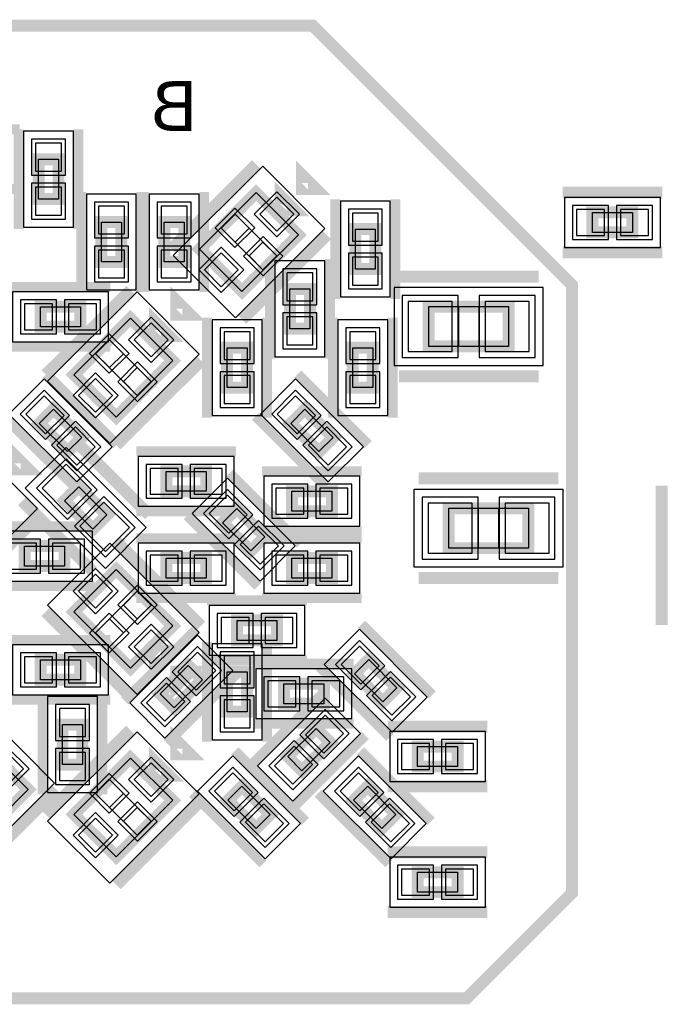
# Model space of a CAD drawing. Extents: x -10 to 137, y -32 to 198.
# Tile 34 of 64: x 66.24 to 74.49, y 73.88 to 86.42. Entities that reach past the tile are written whole.
import ezdxf

# ---------------------------------------------------------------- set-up
doc = ezdxf.new("R2010")
doc.units = 0
for name, color, linetype in [('PG_ASSEMBLY_BOTTOM', 52, 'CONTINUOUS'), ('PG_DFA_BOUND_BOTTOM', 254, 'CONTINUOUS'), ('PG_PASTEMASK_BOTTOM', 132, 'CONTINUOUS'), ('PG_PLACE_BOUND_BOTTOM', 73, 'CONTINUOUS'), ('PG_SILKSCREEN_BOTTOM', 2, 'CONTINUOUS'), ('PG_SOLDERMASK_BOTTOM', 212, 'CONTINUOUS'), ('PIN_BOTTOM', 2, 'CONTINUOUS'), ('PIN_PASTEMASK_BOTTOM', 132, 'CONTINUOUS'), ('PIN_SOLDERMASK_BOTTOM', 212, 'CONTINUOUS'), ('VKO_BOTTOM', 173, 'CONTINUOUS')]:
    doc.layers.add(name, color=color, linetype=linetype)

msp = doc.modelspace()

# ---------------------------------------------------------------- linework, layer by layer
at = {"layer": 'PG_ASSEMBLY_BOTTOM', "const_width": 0.1524}
for points in [[(66.478912, 84.138262), (66.478912, 84.646262), (66.732912, 84.646262), (66.732912, 84.138262), (66.478912, 84.138262)], [(69.787008, 83.682078), (69.068442, 82.963512), (68.529708, 83.502246), (69.248274, 84.220812), (69.787008, 83.682078)], [(69.74205, 83.996276), (69.562472, 84.175854), (69.562472, 83.996276), (69.74205, 83.996276)], [(73.529698, 83.96859), (74.037698, 83.96859), (74.037698, 83.71459), (73.529698, 83.71459), (73.529698, 83.96859)], [(67.279012, 83.338162), (67.279012, 83.846162), (67.533012, 83.846162), (67.533012, 83.338162), (67.279012, 83.338162)], [(68.333112, 83.846162), (68.333112, 83.338162), (68.079112, 83.338162), (68.079112, 83.846162), (68.333112, 83.846162)], [(70.511416, 83.248246), (70.511416, 83.756246), (70.76567, 83.7565), (70.765416, 83.248246), (70.511416, 83.248246)], [(69.678804, 82.487262), (69.678804, 82.995262), (69.932804, 82.995262), (69.932804, 82.487262), (69.678804, 82.487262)], [(66.504312, 82.766916), (67.012312, 82.766916), (67.012312, 82.512916), (66.504312, 82.512916), (66.504312, 82.766916)], [(68.142104, 82.39633), (67.962526, 82.575908), (67.962526, 82.39633), (68.142104, 82.39633)], [(71.44639, 82.76971), (72.46239, 82.76971), (72.46239, 82.26171), (71.44639, 82.26171), (71.44639, 82.76971)], [(68.187062, 82.082132), (67.468496, 81.363566), (66.929762, 81.9023), (67.648328, 82.620866), (68.187062, 82.082132)], [(68.878958, 81.738216), (68.878958, 82.246216), (69.132958, 82.246216), (69.132958, 81.738216), (68.878958, 81.738216)], [(70.478904, 81.738216), (70.478904, 82.246216), (70.732904, 82.246216), (70.732904, 81.738216), (70.478904, 81.738216)], [(66.668396, 81.46161), (67.027806, 81.1022), (66.848228, 80.922622), (66.488818, 81.282032), (66.668396, 81.46161)], [(69.868542, 81.461864), (70.227952, 81.102454), (70.048374, 80.922622), (69.688964, 81.282286), (69.868542, 81.461864)], [(68.104512, 80.67167), (68.612512, 80.67167), (68.612512, 80.41767), (68.104512, 80.41767), (68.104512, 80.67167)], [(67.170046, 79.936594), (66.810636, 80.296004), (66.990214, 80.475582), (67.349624, 80.116172), (67.170046, 79.936594)], [(69.704458, 80.41767), (70.212458, 80.41767), (70.212458, 80.16367), (69.704458, 80.16367), (69.704458, 80.41767)], [(69.180964, 79.658718), (68.821808, 80.017874), (69.001386, 80.197452), (69.360542, 79.838296), (69.180964, 79.658718)], [(71.699374, 80.201262), (72.71512, 80.201262), (72.71512, 79.693516), (71.69912, 79.693262), (71.699374, 80.201262)], [(66.809112, 79.46517), (66.301112, 79.46517), (66.301112, 79.71917), (66.809112, 79.71917), (66.809112, 79.46517)], [(68.612512, 79.31277), (68.104512, 79.31277), (68.104512, 79.56677), (68.612512, 79.56677), (68.612512, 79.31277)], [(69.704458, 79.56677), (70.212458, 79.56677), (70.212458, 79.31277), (69.704458, 79.31277), (69.704458, 79.56677)], [(67.648328, 78.163674), (66.929762, 78.88224), (67.468496, 79.420974), (68.187062, 78.702408), (67.648328, 78.163674)], [(69.513958, 78.519274), (69.005958, 78.519274), (69.005958, 78.773274), (69.513958, 78.773274), (69.513958, 78.519274)], [(67.962526, 78.208632), (68.142104, 78.38821), (67.962526, 78.38821), (67.962526, 78.208632)], [(66.504312, 78.271624), (67.012312, 78.271624), (67.012312, 78.017624), (66.504312, 78.017624), (66.504312, 78.271624)], [(68.025518, 77.838808), (68.384928, 78.198218), (68.564506, 78.01864), (68.205096, 77.65923), (68.025518, 77.838808)], [(70.681088, 78.274418), (71.040498, 77.915008), (70.86092, 77.73543), (70.50151, 78.09484), (70.681088, 78.274418)], [(68.878958, 77.610716), (68.878958, 78.118716), (69.132958, 78.118716), (69.132958, 77.610716), (68.878958, 77.610716)], [(69.602858, 77.966824), (70.110858, 77.966824), (70.110858, 77.712824), (69.602858, 77.712824), (69.602858, 77.966824)], [(67.037712, 77.446124), (67.037712, 76.938124), (66.783712, 76.938124), (66.783712, 77.446124), (67.037712, 77.446124)], [(69.651626, 77.0382), (70.011036, 77.39761), (70.190614, 77.218032), (69.831204, 76.858622), (69.651626, 77.0382)], [(65.09004, 76.43876), (65.808606, 77.157326), (66.34734, 76.618592), (65.628774, 75.900026), (65.09004, 76.43876)], [(71.304404, 77.166724), (71.812404, 77.166724), (71.812404, 76.912724), (71.304404, 76.912724), (71.304404, 77.166724)], [(68.187062, 76.482194), (67.468496, 75.763628), (66.929762, 76.302362), (67.648328, 77.020928), (68.187062, 76.482194)], [(68.142104, 76.796392), (67.962526, 76.97597), (67.962526, 76.796392), (68.142104, 76.796392)], [(69.068442, 76.661772), (69.427852, 76.302362), (69.248274, 76.122784), (68.888864, 76.482194), (69.068442, 76.661772)], [(70.668388, 76.661772), (71.027798, 76.302362), (70.84822, 76.122784), (70.48881, 76.482194), (70.668388, 76.661772)], [(71.304404, 75.566778), (71.812404, 75.566778), (71.812404, 75.312778), (71.304404, 75.312778), (71.304404, 75.566778)]]:
    msp.add_lwpolyline(points, dxfattribs=at)
at = {"layer": 'PG_DFA_BOUND_BOTTOM'}
for points in [[(66.288412, 83.782154), (66.923412, 83.782154), (66.923412, 85.00237), (66.288412, 85.00237)], [(70.122542, 83.765898), (69.332094, 84.556346), (68.194174, 83.418426), (68.984622, 82.627978)], [(67.088512, 82.982054), (67.723512, 82.982054), (67.723512, 84.20227), (67.088512, 84.20227)], [(68.523612, 84.20227), (67.888612, 84.20227), (67.888612, 82.982054), (68.523612, 82.982054)], [(73.17359, 84.15909), (73.17359, 83.52409), (74.393806, 83.52409), (74.393806, 84.15909)], [(70.32117, 82.892392), (70.955916, 82.892138), (70.955916, 84.112354), (70.320916, 84.112354)], [(69.488304, 82.131154), (70.123304, 82.131154), (70.123304, 83.35137), (69.488304, 83.35137)], [(71.007224, 83.01101), (71.007224, 82.02041), (72.901556, 82.02041), (72.901556, 83.01101)], [(66.148204, 82.957416), (66.148204, 82.322416), (67.36842, 82.322416), (67.36842, 82.957416)], [(68.522596, 82.165952), (67.732148, 82.9564), (66.594228, 81.81848), (67.384676, 81.028032)], [(68.688458, 81.382108), (69.323458, 81.382108), (69.323458, 82.602324), (68.688458, 82.602324)], [(70.288404, 81.382108), (70.923404, 81.382108), (70.923404, 82.602324), (70.288404, 82.602324)], [(66.551302, 81.847944), (66.102484, 81.399126), (66.965322, 80.536288), (67.41414, 80.985106)], [(69.751448, 81.847944), (69.30263, 81.39938), (70.165468, 80.536542), (70.614286, 80.985106)], [(66.465704, 80.197452), (65.675256, 80.9879), (64.537336, 79.84998), (65.327784, 79.059532)], [(67.329558, 79.435706), (67.850512, 79.95666), (66.830702, 80.97647), (66.309748, 80.455516)], [(67.748404, 80.86217), (67.748404, 80.22717), (68.96862, 80.22717), (68.96862, 80.86217)], [(69.298058, 79.27213), (69.74713, 79.721202), (68.884292, 80.58404), (68.43522, 80.134968)], [(69.34835, 80.60817), (69.34835, 79.97317), (70.568566, 79.97317), (70.568566, 80.60817)], [(71.259954, 80.442816), (73.154286, 80.442816), (73.154286, 79.452216), (71.259954, 79.452216)], [(67.16522, 79.27467), (67.16522, 79.90967), (65.945004, 79.90967), (65.945004, 79.27467)], [(67.732148, 77.82814), (68.522596, 78.618588), (67.384676, 79.756508), (66.594228, 78.96606)], [(68.96862, 79.12227), (68.96862, 79.75727), (67.748404, 79.75727), (67.748404, 79.12227)], [(69.34835, 79.75727), (69.34835, 79.12227), (70.568566, 79.12227), (70.568566, 79.75727)], [(69.870066, 78.328774), (69.870066, 78.963774), (68.64985, 78.963774), (68.64985, 78.328774)], [(70.563994, 78.660752), (70.115176, 78.211934), (70.978014, 77.349096), (71.426832, 77.797914)], [(67.639184, 77.721714), (68.088002, 77.272896), (68.95084, 78.135734), (68.502022, 78.584552)], [(66.148204, 78.462124), (66.148204, 77.827124), (67.36842, 77.827124), (67.36842, 78.462124)], [(68.688458, 77.254608), (69.323458, 77.254608), (69.323458, 78.474824), (68.688458, 78.474824)], [(69.24675, 78.157324), (69.24675, 77.522324), (70.466966, 77.522324), (70.466966, 78.157324)], [(67.228212, 77.802232), (66.593212, 77.802232), (66.593212, 76.582016), (67.228212, 76.582016)], [(69.265292, 76.921106), (69.71411, 76.472288), (70.576948, 77.335126), (70.12813, 77.783944)], [(64.754506, 76.35494), (65.544954, 75.564492), (66.682874, 76.702412), (65.892426, 77.49286)], [(68.522596, 76.566014), (67.732148, 77.356462), (66.594228, 76.218542), (67.384676, 75.428094)], [(70.948296, 77.357224), (70.948296, 76.722224), (72.168512, 76.722224), (72.168512, 77.357224)], [(68.951348, 77.048106), (68.50253, 76.599288), (69.365368, 75.73645), (69.814186, 76.185268)], [(70.551294, 77.048106), (70.102476, 76.599288), (70.965314, 75.73645), (71.414132, 76.185268)], [(70.948296, 75.757278), (70.948296, 75.122278), (72.168512, 75.122278), (72.168512, 75.757278)]]:
    msp.add_lwpolyline(points, close=True, dxfattribs=at)
at = {"layer": 'PG_PASTEMASK_BOTTOM'}
for points in [[(69.158358, 83.768946), (68.981574, 83.94573), (68.80479, 83.768946), (68.981574, 83.592162)], [(69.511926, 83.415378), (69.335142, 83.592162), (69.158358, 83.415378), (69.335142, 83.238594)], [(67.558412, 82.169), (67.381628, 82.345784), (67.204844, 82.169), (67.381628, 81.992216)], [(67.91198, 81.815432), (67.735196, 81.992216), (67.558412, 81.815432), (67.735196, 81.638648)], [(67.735196, 78.792324), (67.91198, 78.969108), (67.735196, 79.145892), (67.558412, 78.969108)], [(67.381628, 78.438756), (67.558412, 78.61554), (67.381628, 78.792324), (67.204844, 78.61554)], [(67.558412, 76.569062), (67.381628, 76.745846), (67.204844, 76.569062), (67.381628, 76.392278)], [(67.91198, 76.215494), (67.735196, 76.392278), (67.558412, 76.215494), (67.735196, 76.03871)]]:
    msp.add_lwpolyline(points, close=True, dxfattribs=at)
at = {"layer": 'PG_PLACE_BOUND_BOTTOM'}
for points in [[(66.478912, 84.138262), (66.478912, 84.646262), (66.732912, 84.646262), (66.732912, 84.138262)], [(69.787008, 83.682078), (69.068442, 82.963512), (68.529708, 83.502246), (69.248274, 84.220812)], [(73.529698, 83.96859), (74.037698, 83.96859), (74.037698, 83.71459), (73.529698, 83.71459)], [(67.279012, 83.338162), (67.279012, 83.846162), (67.533012, 83.846162), (67.533012, 83.338162)], [(68.333112, 83.846162), (68.333112, 83.338162), (68.079112, 83.338162), (68.079112, 83.846162)], [(70.511416, 83.248246), (70.511416, 83.756246), (70.76567, 83.7565), (70.765416, 83.248246)], [(69.678804, 82.487262), (69.678804, 82.995262), (69.932804, 82.995262), (69.932804, 82.487262)], [(66.504312, 82.766916), (67.012312, 82.766916), (67.012312, 82.512916), (66.504312, 82.512916)], [(71.44639, 82.76971), (72.46239, 82.76971), (72.46239, 82.26171), (71.44639, 82.26171)], [(68.187062, 82.082132), (67.468496, 81.363566), (66.929762, 81.9023), (67.648328, 82.620866)], [(68.878958, 81.738216), (68.878958, 82.246216), (69.132958, 82.246216), (69.132958, 81.738216)], [(70.478904, 81.738216), (70.478904, 82.246216), (70.732904, 82.246216), (70.732904, 81.738216)], [(66.668396, 81.46161), (67.027806, 81.1022), (66.848228, 80.922622), (66.488818, 81.282032)], [(69.868542, 81.461864), (70.227952, 81.102454), (70.048374, 80.922622), (69.688964, 81.282286)], [(68.104512, 80.67167), (68.612512, 80.67167), (68.612512, 80.41767), (68.104512, 80.41767)], [(67.170046, 79.936594), (66.810636, 80.296004), (66.990214, 80.475582), (67.349624, 80.116172)], [(69.704458, 80.41767), (70.212458, 80.41767), (70.212458, 80.16367), (69.704458, 80.16367)], [(69.180964, 79.658718), (68.821808, 80.017874), (69.001386, 80.197452), (69.360542, 79.838296)], [(71.699374, 80.201262), (72.715374, 80.201262), (72.715374, 79.693262), (71.699374, 79.693262)], [(66.809112, 79.46517), (66.301112, 79.46517), (66.301112, 79.71917), (66.809112, 79.71917)], [(68.612512, 79.31277), (68.104512, 79.31277), (68.104512, 79.56677), (68.612512, 79.56677)], [(69.704458, 79.56677), (70.212458, 79.56677), (70.212458, 79.31277), (69.704458, 79.31277)], [(67.648328, 78.163674), (66.929762, 78.88224), (67.468496, 79.420974), (68.187062, 78.702408)], [(69.513958, 78.519274), (69.005958, 78.519274), (69.005958, 78.773274), (69.513958, 78.773274)], [(66.504312, 78.271624), (67.012312, 78.271624), (67.012312, 78.017624), (66.504312, 78.017624)], [(70.681088, 78.274418), (71.040498, 77.915008), (70.86092, 77.73543), (70.50151, 78.09484)], [(68.025518, 77.838808), (68.384928, 78.198218), (68.564506, 78.01864), (68.205096, 77.65923)], [(68.878958, 77.610716), (68.878958, 78.118716), (69.132958, 78.118716), (69.132958, 77.610716)], [(69.602858, 77.966824), (70.110858, 77.966824), (70.110858, 77.712824), (69.602858, 77.712824)], [(67.037712, 77.446124), (67.037712, 76.938124), (66.783712, 76.938124), (66.783712, 77.446124)], [(69.651626, 77.0382), (70.011036, 77.39761), (70.190614, 77.218032), (69.831204, 76.858622)], [(65.09004, 76.43876), (65.808606, 77.157326), (66.34734, 76.618592), (65.628774, 75.900026)], [(71.304404, 77.166724), (71.812404, 77.166724), (71.812404, 76.912724), (71.304404, 76.912724)], [(68.187062, 76.482194), (67.468496, 75.763628), (66.929762, 76.302362), (67.648328, 77.020928)], [(69.068442, 76.661772), (69.427852, 76.302362), (69.248274, 76.122784), (68.888864, 76.482194)], [(70.668388, 76.661772), (71.027798, 76.302362), (70.84822, 76.122784), (70.48881, 76.482194)], [(71.304404, 75.566778), (71.812404, 75.566778), (71.812404, 75.312778), (71.304404, 75.312778)]]:
    msp.add_lwpolyline(points, close=True, dxfattribs=at)
at = {"layer": 'PG_SILKSCREEN_BOTTOM'}
for points, const_width in [([(60.137802, 86.347046), (69.967602, 86.347046), (73.268586, 83.046062), (73.268586, 75.301094), (71.928228, 73.960736), (59.963812, 73.960736), (59.1693, 74.755248), (59.1693, 85.378544), (60.137802, 86.347046)], 0.1524), ([(64.96812, 85.027516), (66.23812, 85.027516)], 0.127), ([(66.224912, 83.757262), (66.224912, 85.027262)], 0.127), ([(66.986912, 83.757262), (66.986912, 85.027262)], 0.127), ([(69.248274, 84.579968), (68.170552, 83.502246)], 0.1524), ([(70.011544, 84.26577), (69.831966, 84.445348), (69.831966, 84.26577), (70.011544, 84.26577)], 0.1524), ([(64.96812, 84.265516), (66.23812, 84.265516)], 0.127), ([(67.025012, 82.957162), (67.025012, 84.227162)], 0.127), ([(67.787012, 82.957162), (67.787012, 84.227162)], 0.127), ([(67.825112, 84.227162), (67.825112, 82.957162)], 0.127), ([(68.587112, 84.227162), (68.587112, 82.957162)], 0.127), ([(73.148698, 84.22259), (74.418698, 84.22259)], 0.1524), ([(70.25767, 82.867246), (70.25767, 84.137246)], 0.127), ([(71.01967, 82.867246), (71.01967, 84.137246)], 0.127), ([(70.146164, 83.682078), (69.068442, 82.604356)], 0.1524), ([(73.148698, 83.46059), (74.418698, 83.46059)], 0.1524), ([(69.424804, 82.106262), (69.424804, 83.376262)], 0.127), ([(70.186804, 82.106262), (70.186804, 83.376262)], 0.127), ([(71.06539, 83.15071), (72.84339, 83.15071)], 0.1524), ([(66.123312, 83.020916), (67.393312, 83.020916)], 0.127), ([(67.648328, 82.980022), (66.570606, 81.9023)], 0.1524), ([(68.411598, 82.665824), (68.23202, 82.845402), (68.23202, 82.665824), (68.411598, 82.665824)], 0.1524), ([(68.624958, 81.357216), (68.624958, 82.627216)], 0.127), ([(69.386958, 81.357216), (69.386958, 82.627216)], 0.127), ([(70.224904, 81.357216), (70.224904, 82.627216)], 0.127), ([(70.986904, 81.357216), (70.986904, 82.627216)], 0.127), ([(66.123312, 82.258916), (67.393312, 82.258916)], 0.127), ([(68.546218, 82.082132), (67.468496, 81.00441)], 0.1524), ([(66.578734, 81.910428), (67.476624, 81.012538)], 0.127), ([(69.77888, 81.910682), (70.67677, 81.012792)], 0.127), ([(71.06539, 81.88071), (72.84339, 81.88071)], 0.1524), ([(66.04, 81.371694), (66.93789, 80.473804)], 0.127), ([(69.239892, 81.371948), (70.138036, 80.473804)], 0.127), ([(66.354706, 80.697324), (66.175128, 80.876902), (66.175128, 80.697324), (66.354706, 80.697324)], 0.1524), ([(67.888358, 80.116172), (66.990214, 81.014316)], 0.1524), ([(67.723512, 80.92567), (68.993512, 80.92567)], 0.127), ([(69.809614, 79.74838), (68.911724, 80.646524)], 0.127), ([(69.323458, 80.67167), (70.593458, 80.67167)], 0.127), ([(71.31812, 80.582516), (73.09612, 80.582262)], 0.1524), ([(74.41184, 78.713076), (74.41184, 80.491076)], 0.1524), ([(67.170046, 79.39786), (66.271902, 80.296004)], 0.1524), ([(66.489326, 80.113632), (65.411604, 79.03591)], 0.1524), ([(67.723512, 80.16367), (68.993512, 80.16367)], 0.127), ([(69.27088, 79.209646), (68.372736, 80.10779)], 0.127), ([(67.190112, 79.97317), (65.920112, 79.97317)], 0.127), ([(68.993512, 79.82077), (67.723512, 79.82077)], 0.127), ([(69.323458, 79.90967), (70.593458, 79.90967)], 0.127), ([(69.323458, 79.82077), (70.593458, 79.82077)], 0.127), ([(68.546218, 78.702408), (67.468496, 79.78013)], 0.1524), ([(71.31812, 79.312262), (73.09612, 79.312262)], 0.1524), ([(67.190112, 79.21117), (65.920112, 79.21117)], 0.127), ([(68.993512, 79.05877), (67.723512, 79.05877)], 0.127), ([(69.323458, 79.05877), (70.593458, 79.05877)], 0.127), ([(69.894958, 79.027274), (68.624958, 79.027274)], 0.127), ([(67.648328, 77.804518), (66.570606, 78.88224)], 0.1524), ([(70.591426, 78.723236), (71.489316, 77.825346)], 0.127), ([(67.5767, 77.749146), (68.47459, 78.647036)], 0.127), ([(66.123312, 78.525624), (67.393312, 78.525624)], 0.127), ([(68.624958, 77.229716), (68.624958, 78.499716)], 0.127), ([(69.386958, 77.229716), (69.386958, 78.499716)], 0.127), ([(69.894958, 78.265274), (68.624958, 78.265274)], 0.127), ([(69.221858, 78.220824), (70.491858, 78.220824)], 0.127), ([(70.052692, 78.184502), (70.950582, 77.286612)], 0.127), ([(68.115434, 77.210412), (69.013324, 78.108302)], 0.127), ([(68.23202, 77.939138), (68.411598, 78.118716), (68.23202, 78.118716), (68.23202, 77.939138)], 0.1524), ([(66.529712, 77.827124), (66.529712, 76.557124)], 0.127), ([(67.291712, 77.827124), (67.291712, 76.557124)], 0.127), ([(69.202808, 76.948538), (70.100698, 77.846428)], 0.127), ([(66.123312, 77.763624), (67.393312, 77.763624)], 0.127), ([(69.221858, 77.458824), (70.491858, 77.458824)], 0.127), ([(70.923404, 77.420724), (72.193404, 77.420724)], 0.1524), ([(67.648328, 77.380084), (66.570606, 76.302362)], 0.1524), ([(68.411598, 77.065886), (68.23202, 77.245464), (68.23202, 77.065886), (68.411598, 77.065886)], 0.1524), ([(69.741542, 76.409804), (70.639432, 77.307694)], 0.127), ([(68.97878, 77.11059), (69.87667, 76.2127)], 0.127), ([(70.578726, 77.11059), (71.476616, 76.2127)], 0.127), ([(65.628774, 75.54087), (66.706496, 76.618592)], 0.1524), ([(68.440046, 76.571856), (69.337936, 75.673966)], 0.127), ([(70.039992, 76.571856), (70.937882, 75.673966)], 0.127), ([(70.923404, 76.658724), (72.193404, 76.658724)], 0.1524), ([(68.546218, 76.482194), (67.468496, 75.404472)], 0.1524), ([(70.923404, 75.820778), (72.193404, 75.820778)], 0.1524), ([(70.923404, 75.058778), (72.193404, 75.058778)], 0.1524)]:
    msp.add_lwpolyline(points, dxfattribs=dict(at, const_width=const_width))
at = {"layer": 'PG_SOLDERMASK_BOTTOM'}
for points in [[(69.23024, 83.77174), (68.97878, 84.0232), (68.72732, 83.77174), (68.97878, 83.52028)], [(69.589396, 83.412584), (69.337936, 83.664044), (69.086476, 83.412584), (69.337936, 83.161124)], [(67.630294, 82.171794), (67.378834, 82.423254), (67.127374, 82.171794), (67.378834, 81.920334)], [(67.98945, 81.812638), (67.73799, 82.064098), (67.48653, 81.812638), (67.73799, 81.561178)], [(67.73799, 78.720442), (67.98945, 78.971902), (67.73799, 79.223362), (67.48653, 78.971902)], [(67.378834, 78.361286), (67.630294, 78.612746), (67.378834, 78.864206), (67.127374, 78.612746)], [(67.630294, 76.571856), (67.378834, 76.823316), (67.127374, 76.571856), (67.378834, 76.320396)], [(67.98945, 76.2127), (67.73799, 76.46416), (67.48653, 76.2127), (67.73799, 75.96124)]]:
    msp.add_lwpolyline(points, close=True, dxfattribs=at)
at = {"layer": 'PIN_BOTTOM'}
for points in [[(66.440812, 84.49437), (66.771012, 84.49437), (66.771012, 84.84997), (66.440812, 84.84997)], [(66.440812, 83.934554), (66.771012, 83.934554), (66.771012, 84.290154), (66.440812, 84.290154)], [(69.727452, 83.94573), (69.511926, 84.161256), (69.2964, 83.94573), (69.511926, 83.730204)], [(67.240912, 83.69427), (67.571112, 83.69427), (67.571112, 84.04987), (67.240912, 84.04987)], [(68.371212, 84.04987), (68.041012, 84.04987), (68.041012, 83.69427), (68.371212, 83.69427)], [(69.517568, 83.412557), (68.978753, 83.951372), (68.799148, 83.771767), (69.337963, 83.232952)], [(70.47357, 83.604354), (70.80377, 83.604354), (70.80377, 83.959954), (70.47357, 83.959954)], [(73.32599, 84.00669), (73.32599, 83.67649), (73.68159, 83.67649), (73.68159, 84.00669)], [(73.885806, 84.00669), (73.885806, 83.67649), (74.241406, 83.67649), (74.241406, 84.00669)], [(67.240912, 83.134454), (67.571112, 83.134454), (67.571112, 83.490054), (67.240912, 83.490054)], [(68.371212, 83.490054), (68.041012, 83.490054), (68.041012, 83.134454), (68.371212, 83.134454)], [(69.020316, 83.238594), (68.80479, 83.45412), (68.589264, 83.238594), (68.80479, 83.023068)], [(70.47357, 83.044538), (70.80377, 83.044538), (70.80377, 83.400138), (70.47357, 83.400138)], [(69.640704, 82.84337), (69.970904, 82.84337), (69.970904, 83.19897), (69.640704, 83.19897)], [(66.300604, 82.805016), (66.300604, 82.474816), (66.656204, 82.474816), (66.656204, 82.805016)], [(66.86042, 82.805016), (66.86042, 82.474816), (67.21602, 82.474816), (67.21602, 82.805016)], [(71.185024, 82.83321), (71.185024, 82.19821), (71.743824, 82.19821), (71.743824, 82.83321)], [(72.164956, 82.83321), (72.164956, 82.19821), (72.723756, 82.19821), (72.723756, 82.83321)], [(69.640704, 82.283554), (69.970904, 82.283554), (69.970904, 82.639154), (69.640704, 82.639154)], [(68.127506, 82.345784), (67.91198, 82.56131), (67.696454, 82.345784), (67.91198, 82.130258)], [(68.840858, 82.094324), (69.171058, 82.094324), (69.171058, 82.449924), (68.840858, 82.449924)], [(70.440804, 82.094324), (70.771004, 82.094324), (70.771004, 82.449924), (70.440804, 82.449924)], [(67.917622, 81.812611), (67.378807, 82.351426), (67.199202, 82.171821), (67.738017, 81.633006)], [(68.840858, 81.534508), (69.171058, 81.534508), (69.171058, 81.890108), (68.840858, 81.890108)], [(70.440804, 81.534508), (70.771004, 81.534508), (70.771004, 81.890108), (70.440804, 81.890108)], [(67.42037, 81.638648), (67.204844, 81.854174), (66.989318, 81.638648), (67.204844, 81.423122)], [(66.551466, 81.632449), (66.317979, 81.398962), (66.569426, 81.147515), (66.802913, 81.381002)], [(69.751612, 81.632703), (69.518125, 81.399216), (69.769572, 81.147769), (70.003059, 81.381256)], [(66.947198, 81.236717), (66.713711, 81.00323), (66.965158, 80.751783), (67.198645, 80.98527)], [(70.147344, 81.236971), (69.913857, 81.003484), (70.165304, 80.752037), (70.398791, 80.985524)], [(66.848572, 80.132317), (67.153901, 80.437646), (66.830612, 80.760935), (66.525283, 80.455606)], [(67.900804, 80.70977), (67.900804, 80.37957), (68.256404, 80.37957), (68.256404, 80.70977)], [(68.46062, 80.70977), (68.46062, 80.37957), (68.81622, 80.37957), (68.81622, 80.70977)], [(69.50075, 80.45577), (69.50075, 80.12557), (69.85635, 80.12557), (69.85635, 80.45577)], [(70.060566, 80.45577), (70.060566, 80.12557), (70.416166, 80.12557), (70.416166, 80.45577)], [(67.329648, 79.651241), (67.634977, 79.95657), (67.311688, 80.279859), (67.006359, 79.97453)], [(68.902416, 79.883357), (69.135903, 80.116844), (68.884456, 80.368291), (68.650969, 80.134804)], [(71.437754, 80.264762), (71.437754, 79.629762), (71.996554, 79.629762), (71.996554, 80.264762)], [(72.417686, 80.264762), (72.417686, 79.629762), (72.976486, 79.629762), (72.976486, 80.264762)], [(69.298148, 79.487625), (69.531635, 79.721112), (69.280188, 79.972559), (69.046701, 79.739072)], [(66.453004, 79.42707), (66.453004, 79.75727), (66.097404, 79.75727), (66.097404, 79.42707)], [(67.01282, 79.42707), (67.01282, 79.75727), (66.65722, 79.75727), (66.65722, 79.42707)], [(68.256404, 79.27467), (68.256404, 79.60487), (67.900804, 79.60487), (67.900804, 79.27467)], [(68.81622, 79.27467), (68.81622, 79.60487), (68.46062, 79.60487), (68.46062, 79.27467)], [(69.50075, 79.60487), (69.50075, 79.27467), (69.85635, 79.27467), (69.85635, 79.60487)], [(70.060566, 79.60487), (70.060566, 79.27467), (70.416166, 79.27467), (70.416166, 79.60487)], [(67.204844, 78.930366), (67.42037, 79.145892), (67.204844, 79.361418), (66.989318, 79.145892)], [(67.378807, 78.433114), (67.917622, 78.971929), (67.738017, 79.151534), (67.199202, 78.612719)], [(69.15785, 78.481174), (69.15785, 78.811374), (68.80225, 78.811374), (68.80225, 78.481174)], [(69.717666, 78.481174), (69.717666, 78.811374), (69.362066, 78.811374), (69.362066, 78.481174)], [(67.91198, 78.22323), (68.127506, 78.438756), (67.91198, 78.654282), (67.696454, 78.438756)], [(68.250411, 78.11761), (68.483898, 77.884123), (68.735345, 78.13557), (68.501858, 78.369057)], [(70.564158, 78.445257), (70.330671, 78.21177), (70.582118, 77.960323), (70.815605, 78.19381)], [(66.300604, 78.309724), (66.300604, 77.979524), (66.656204, 77.979524), (66.656204, 78.309724)], [(66.86042, 78.309724), (66.86042, 77.979524), (67.21602, 77.979524), (67.21602, 78.309724)], [(68.840858, 77.966824), (69.171058, 77.966824), (69.171058, 78.322424), (68.840858, 78.322424)], [(69.39915, 78.004924), (69.39915, 77.674724), (69.75475, 77.674724), (69.75475, 78.004924)], [(69.958966, 78.004924), (69.958966, 77.674724), (70.314566, 77.674724), (70.314566, 78.004924)], [(70.95989, 78.049525), (70.726403, 77.816038), (70.97785, 77.564591), (71.211337, 77.798078)], [(67.854679, 77.721878), (68.088166, 77.488391), (68.339613, 77.739838), (68.106126, 77.973325)], [(68.840858, 77.407008), (69.171058, 77.407008), (69.171058, 77.762608), (68.840858, 77.762608)], [(67.075812, 77.649832), (66.745612, 77.649832), (66.745612, 77.294232), (67.075812, 77.294232)], [(69.876519, 77.317002), (70.110006, 77.083515), (70.361453, 77.334962), (70.127966, 77.568449)], [(69.480787, 76.92127), (69.714274, 76.687783), (69.965721, 76.93923), (69.732234, 77.172717)], [(71.100696, 77.204824), (71.100696, 76.874624), (71.456296, 76.874624), (71.456296, 77.204824)], [(71.660512, 77.204824), (71.660512, 76.874624), (72.016112, 76.874624), (72.016112, 77.204824)], [(65.856732, 76.882244), (66.072258, 76.666718), (66.287784, 76.882244), (66.072258, 77.09777)], [(67.075812, 77.090016), (66.745612, 77.090016), (66.745612, 76.734416), (67.075812, 76.734416)], [(68.127506, 76.745846), (67.91198, 76.961372), (67.696454, 76.745846), (67.91198, 76.53032)], [(67.917622, 76.212673), (67.378807, 76.751488), (67.199202, 76.571883), (67.738017, 76.033068)], [(68.951512, 76.832611), (68.718025, 76.599124), (68.969472, 76.347677), (69.202959, 76.581164)], [(70.551458, 76.832611), (70.317971, 76.599124), (70.569418, 76.347677), (70.802905, 76.581164)], [(69.347244, 76.436879), (69.113757, 76.203392), (69.365204, 75.951945), (69.598691, 76.185432)], [(70.94719, 76.436879), (70.713703, 76.203392), (70.96515, 75.951945), (71.198637, 76.185432)], [(67.42037, 76.03871), (67.204844, 76.254236), (66.989318, 76.03871), (67.204844, 75.823184)], [(71.100696, 75.604878), (71.100696, 75.274678), (71.456296, 75.274678), (71.456296, 75.604878)], [(71.660512, 75.604878), (71.660512, 75.274678), (72.016112, 75.274678), (72.016112, 75.604878)]]:
    msp.add_lwpolyline(points, close=True, dxfattribs=at)
at = {"layer": 'PIN_PASTEMASK_BOTTOM'}
for points in [[(66.440812, 84.49437), (66.771012, 84.49437), (66.771012, 84.84997), (66.440812, 84.84997)], [(66.440812, 83.934554), (66.771012, 83.934554), (66.771012, 84.290154), (66.440812, 84.290154)], [(69.727452, 83.94573), (69.511926, 84.161256), (69.2964, 83.94573), (69.511926, 83.730204)], [(67.240912, 83.69427), (67.571112, 83.69427), (67.571112, 84.04987), (67.240912, 84.04987)], [(68.371212, 84.04987), (68.041012, 84.04987), (68.041012, 83.69427), (68.371212, 83.69427)], [(70.47357, 83.604354), (70.80377, 83.604354), (70.80377, 83.959954), (70.47357, 83.959954)], [(73.32599, 84.00669), (73.32599, 83.67649), (73.68159, 83.67649), (73.68159, 84.00669)], [(73.885806, 84.00669), (73.885806, 83.67649), (74.241406, 83.67649), (74.241406, 84.00669)], [(67.240912, 83.134454), (67.571112, 83.134454), (67.571112, 83.490054), (67.240912, 83.490054)], [(68.371212, 83.490054), (68.041012, 83.490054), (68.041012, 83.134454), (68.371212, 83.134454)], [(69.020316, 83.238594), (68.80479, 83.45412), (68.589264, 83.238594), (68.80479, 83.023068)], [(70.47357, 83.044538), (70.80377, 83.044538), (70.80377, 83.400138), (70.47357, 83.400138)], [(69.640704, 82.84337), (69.970904, 82.84337), (69.970904, 83.19897), (69.640704, 83.19897)], [(66.300604, 82.805016), (66.300604, 82.474816), (66.656204, 82.474816), (66.656204, 82.805016)], [(66.86042, 82.805016), (66.86042, 82.474816), (67.21602, 82.474816), (67.21602, 82.805016)], [(71.185024, 82.83321), (71.185024, 82.19821), (71.743824, 82.19821), (71.743824, 82.83321)], [(72.164956, 82.83321), (72.164956, 82.19821), (72.723756, 82.19821), (72.723756, 82.83321)], [(69.640704, 82.283554), (69.970904, 82.283554), (69.970904, 82.639154), (69.640704, 82.639154)], [(68.127506, 82.345784), (67.91198, 82.56131), (67.696454, 82.345784), (67.91198, 82.130258)], [(68.840858, 82.094324), (69.171058, 82.094324), (69.171058, 82.449924), (68.840858, 82.449924)], [(70.440804, 82.094324), (70.771004, 82.094324), (70.771004, 82.449924), (70.440804, 82.449924)], [(68.840858, 81.534508), (69.171058, 81.534508), (69.171058, 81.890108), (68.840858, 81.890108)], [(70.440804, 81.534508), (70.771004, 81.534508), (70.771004, 81.890108), (70.440804, 81.890108)], [(67.42037, 81.638648), (67.204844, 81.854174), (66.989318, 81.638648), (67.204844, 81.423122)], [(66.551466, 81.632449), (66.317979, 81.398962), (66.569426, 81.147515), (66.802913, 81.381002)], [(69.751612, 81.632703), (69.518125, 81.399216), (69.769572, 81.147769), (70.003059, 81.381256)], [(66.947198, 81.236717), (66.713711, 81.00323), (66.965158, 80.751783), (67.198645, 80.98527)], [(70.147344, 81.236971), (69.913857, 81.003484), (70.165304, 80.752037), (70.398791, 80.985524)], [(66.848572, 80.132317), (67.153901, 80.437646), (66.830612, 80.760935), (66.525283, 80.455606)], [(67.900804, 80.70977), (67.900804, 80.37957), (68.256404, 80.37957), (68.256404, 80.70977)], [(68.46062, 80.70977), (68.46062, 80.37957), (68.81622, 80.37957), (68.81622, 80.70977)], [(69.50075, 80.45577), (69.50075, 80.12557), (69.85635, 80.12557), (69.85635, 80.45577)], [(70.060566, 80.45577), (70.060566, 80.12557), (70.416166, 80.12557), (70.416166, 80.45577)], [(67.329648, 79.651241), (67.634977, 79.95657), (67.311688, 80.279859), (67.006359, 79.97453)], [(68.902416, 79.883357), (69.135903, 80.116844), (68.884456, 80.368291), (68.650969, 80.134804)], [(71.437754, 80.264762), (71.437754, 79.629762), (71.996554, 79.629762), (71.996554, 80.264762)], [(72.417686, 80.264762), (72.417686, 79.629762), (72.976486, 79.629762), (72.976486, 80.264762)], [(69.298148, 79.487625), (69.531635, 79.721112), (69.280188, 79.972559), (69.046701, 79.739072)], [(66.453004, 79.42707), (66.453004, 79.75727), (66.097404, 79.75727), (66.097404, 79.42707)], [(67.01282, 79.42707), (67.01282, 79.75727), (66.65722, 79.75727), (66.65722, 79.42707)], [(68.256404, 79.27467), (68.256404, 79.60487), (67.900804, 79.60487), (67.900804, 79.27467)], [(68.81622, 79.27467), (68.81622, 79.60487), (68.46062, 79.60487), (68.46062, 79.27467)], [(69.50075, 79.60487), (69.50075, 79.27467), (69.85635, 79.27467), (69.85635, 79.60487)], [(70.060566, 79.60487), (70.060566, 79.27467), (70.416166, 79.27467), (70.416166, 79.60487)], [(67.204844, 78.930366), (67.42037, 79.145892), (67.204844, 79.361418), (66.989318, 79.145892)], [(69.15785, 78.481174), (69.15785, 78.811374), (68.80225, 78.811374), (68.80225, 78.481174)], [(69.717666, 78.481174), (69.717666, 78.811374), (69.362066, 78.811374), (69.362066, 78.481174)], [(67.91198, 78.22323), (68.127506, 78.438756), (67.91198, 78.654282), (67.696454, 78.438756)], [(68.250411, 78.11761), (68.483898, 77.884123), (68.735345, 78.13557), (68.501858, 78.369057)], [(70.564158, 78.445257), (70.330671, 78.21177), (70.582118, 77.960323), (70.815605, 78.19381)], [(66.300604, 78.309724), (66.300604, 77.979524), (66.656204, 77.979524), (66.656204, 78.309724)], [(66.86042, 78.309724), (66.86042, 77.979524), (67.21602, 77.979524), (67.21602, 78.309724)], [(68.840858, 77.966824), (69.171058, 77.966824), (69.171058, 78.322424), (68.840858, 78.322424)], [(69.39915, 78.004924), (69.39915, 77.674724), (69.75475, 77.674724), (69.75475, 78.004924)], [(69.958966, 78.004924), (69.958966, 77.674724), (70.314566, 77.674724), (70.314566, 78.004924)], [(70.95989, 78.049525), (70.726403, 77.816038), (70.97785, 77.564591), (71.211337, 77.798078)], [(67.854679, 77.721878), (68.088166, 77.488391), (68.339613, 77.739838), (68.106126, 77.973325)], [(68.840858, 77.407008), (69.171058, 77.407008), (69.171058, 77.762608), (68.840858, 77.762608)], [(67.075812, 77.649832), (66.745612, 77.649832), (66.745612, 77.294232), (67.075812, 77.294232)], [(69.876519, 77.317002), (70.110006, 77.083515), (70.361453, 77.334962), (70.127966, 77.568449)], [(69.480787, 76.92127), (69.714274, 76.687783), (69.965721, 76.93923), (69.732234, 77.172717)], [(71.100696, 77.204824), (71.100696, 76.874624), (71.456296, 76.874624), (71.456296, 77.204824)], [(71.660512, 77.204824), (71.660512, 76.874624), (72.016112, 76.874624), (72.016112, 77.204824)], [(65.856732, 76.882244), (66.072258, 76.666718), (66.287784, 76.882244), (66.072258, 77.09777)], [(67.075812, 77.090016), (66.745612, 77.090016), (66.745612, 76.734416), (67.075812, 76.734416)], [(68.127506, 76.745846), (67.91198, 76.961372), (67.696454, 76.745846), (67.91198, 76.53032)], [(68.951512, 76.832611), (68.718025, 76.599124), (68.969472, 76.347677), (69.202959, 76.581164)], [(70.551458, 76.832611), (70.317971, 76.599124), (70.569418, 76.347677), (70.802905, 76.581164)], [(69.347244, 76.436879), (69.113757, 76.203392), (69.365204, 75.951945), (69.598691, 76.185432)], [(70.94719, 76.436879), (70.713703, 76.203392), (70.96515, 75.951945), (71.198637, 76.185432)], [(67.42037, 76.03871), (67.204844, 76.254236), (66.989318, 76.03871), (67.204844, 75.823184)], [(71.100696, 75.604878), (71.100696, 75.274678), (71.456296, 75.274678), (71.456296, 75.604878)], [(71.660512, 75.604878), (71.660512, 75.274678), (72.016112, 75.274678), (72.016112, 75.604878)]]:
    msp.add_lwpolyline(points, close=True, dxfattribs=at)
at = {"layer": 'PIN_SOLDERMASK_BOTTOM'}
for points in [[(66.390012, 84.44357), (66.821812, 84.44357), (66.821812, 84.90077), (66.390012, 84.90077)], [(66.390012, 83.883754), (66.821812, 83.883754), (66.821812, 84.340954), (66.390012, 84.340954)], [(69.799294, 83.94573), (69.511926, 84.233098), (69.224558, 83.94573), (69.511926, 83.658362)], [(67.190112, 83.64347), (67.621912, 83.64347), (67.621912, 84.10067), (67.190112, 84.10067)], [(68.422012, 84.10067), (67.990212, 84.10067), (67.990212, 83.64347), (68.422012, 83.64347)], [(70.42277, 83.553554), (70.85457, 83.553554), (70.85457, 84.010754), (70.42277, 84.010754)], [(73.27519, 84.05749), (73.27519, 83.62569), (73.73239, 83.62569), (73.73239, 84.05749)], [(73.835006, 84.05749), (73.835006, 83.62569), (74.292206, 83.62569), (74.292206, 84.05749)], [(67.190112, 83.083654), (67.621912, 83.083654), (67.621912, 83.540854), (67.190112, 83.540854)], [(68.422012, 83.540854), (67.990212, 83.540854), (67.990212, 83.083654), (68.422012, 83.083654)], [(69.092158, 83.238594), (68.80479, 83.525962), (68.517422, 83.238594), (68.80479, 82.951226)], [(70.42277, 82.993738), (70.85457, 82.993738), (70.85457, 83.450938), (70.42277, 83.450938)], [(69.589904, 82.79257), (70.021704, 82.79257), (70.021704, 83.24977), (69.589904, 83.24977)], [(71.108824, 82.90941), (71.108824, 82.12201), (71.820024, 82.12201), (71.820024, 82.90941)], [(72.088756, 82.90941), (72.088756, 82.12201), (72.799956, 82.12201), (72.799956, 82.90941)], [(66.249804, 82.855816), (66.249804, 82.424016), (66.707004, 82.424016), (66.707004, 82.855816)], [(66.80962, 82.855816), (66.80962, 82.424016), (67.26682, 82.424016), (67.26682, 82.855816)], [(68.199348, 82.345784), (67.91198, 82.633152), (67.624612, 82.345784), (67.91198, 82.058416)], [(69.589904, 82.232754), (70.021704, 82.232754), (70.021704, 82.689954), (69.589904, 82.689954)], [(68.790058, 82.043524), (69.221858, 82.043524), (69.221858, 82.500724), (68.790058, 82.500724)], [(70.390004, 82.043524), (70.821804, 82.043524), (70.821804, 82.500724), (70.390004, 82.500724)], [(67.492212, 81.638648), (67.204844, 81.926016), (66.917476, 81.638648), (67.204844, 81.35128)], [(68.790058, 81.483708), (69.221858, 81.483708), (69.221858, 81.940908), (68.790058, 81.940908)], [(70.390004, 81.483708), (70.821804, 81.483708), (70.821804, 81.940908), (70.390004, 81.940908)], [(66.551466, 81.704291), (66.246137, 81.398962), (66.569426, 81.075673), (66.874755, 81.381002)], [(69.751612, 81.704545), (69.446283, 81.399216), (69.769572, 81.075927), (70.074901, 81.381256)], [(66.947198, 81.308559), (66.641869, 81.00323), (66.965158, 80.679941), (67.270487, 80.98527)], [(70.147344, 81.308813), (69.842015, 81.003484), (70.165304, 80.680195), (70.470633, 80.985524)], [(66.848572, 80.060475), (67.225743, 80.437646), (66.830612, 80.832777), (66.453441, 80.455606)], [(67.850004, 80.76057), (67.850004, 80.32877), (68.307204, 80.32877), (68.307204, 80.76057)], [(68.40982, 80.76057), (68.40982, 80.32877), (68.86702, 80.32877), (68.86702, 80.76057)], [(69.44995, 80.50657), (69.44995, 80.07477), (69.90715, 80.07477), (69.90715, 80.50657)], [(70.009766, 80.50657), (70.009766, 80.07477), (70.466966, 80.07477), (70.466966, 80.50657)], [(68.902416, 79.811515), (69.207745, 80.116844), (68.884456, 80.440133), (68.579127, 80.134804)], [(67.329648, 79.579399), (67.706819, 79.95657), (67.311688, 80.351701), (66.934517, 79.97453)], [(71.361554, 80.340962), (71.361554, 79.553562), (72.072754, 79.553562), (72.072754, 80.340962)], [(72.341486, 80.340962), (72.341486, 79.553562), (73.052686, 79.553562), (73.052686, 80.340962)], [(69.298148, 79.415783), (69.603477, 79.721112), (69.280188, 80.044401), (68.974859, 79.739072)], [(66.503804, 79.37627), (66.503804, 79.80807), (66.046604, 79.80807), (66.046604, 79.37627)], [(67.06362, 79.37627), (67.06362, 79.80807), (66.60642, 79.80807), (66.60642, 79.37627)], [(68.307204, 79.22387), (68.307204, 79.65567), (67.850004, 79.65567), (67.850004, 79.22387)], [(68.86702, 79.22387), (68.86702, 79.65567), (68.40982, 79.65567), (68.40982, 79.22387)], [(69.44995, 79.65567), (69.44995, 79.22387), (69.90715, 79.22387), (69.90715, 79.65567)], [(70.009766, 79.65567), (70.009766, 79.22387), (70.466966, 79.22387), (70.466966, 79.65567)], [(67.204844, 78.858524), (67.492212, 79.145892), (67.204844, 79.43326), (66.917476, 79.145892)], [(69.20865, 78.430374), (69.20865, 78.862174), (68.75145, 78.862174), (68.75145, 78.430374)], [(69.768466, 78.430374), (69.768466, 78.862174), (69.311266, 78.862174), (69.311266, 78.430374)], [(67.91198, 78.151388), (68.199348, 78.438756), (67.91198, 78.726124), (67.624612, 78.438756)], [(70.564158, 78.517099), (70.258829, 78.21177), (70.582118, 77.888481), (70.887447, 78.19381)], [(68.178569, 78.11761), (68.483898, 77.812281), (68.807187, 78.13557), (68.501858, 78.440899)], [(68.790058, 77.916024), (69.221858, 77.916024), (69.221858, 78.373224), (68.790058, 78.373224)], [(66.249804, 78.360524), (66.249804, 77.928724), (66.707004, 77.928724), (66.707004, 78.360524)], [(66.80962, 78.360524), (66.80962, 77.928724), (67.26682, 77.928724), (67.26682, 78.360524)], [(70.95989, 78.121367), (70.654561, 77.816038), (70.97785, 77.492749), (71.283179, 77.798078)], [(67.782837, 77.721878), (68.088166, 77.416549), (68.411455, 77.739838), (68.106126, 78.045167)], [(69.34835, 78.055724), (69.34835, 77.623924), (69.80555, 77.623924), (69.80555, 78.055724)], [(69.908166, 78.055724), (69.908166, 77.623924), (70.365366, 77.623924), (70.365366, 78.055724)], [(68.790058, 77.356208), (69.221858, 77.356208), (69.221858, 77.813408), (68.790058, 77.813408)], [(67.126612, 77.700632), (66.694812, 77.700632), (66.694812, 77.243432), (67.126612, 77.243432)], [(69.804677, 77.317002), (70.110006, 77.011673), (70.433295, 77.334962), (70.127966, 77.640291)], [(69.408945, 76.92127), (69.714274, 76.615941), (70.037563, 76.93923), (69.732234, 77.244559)], [(71.049896, 77.255624), (71.049896, 76.823824), (71.507096, 76.823824), (71.507096, 77.255624)], [(71.609712, 77.255624), (71.609712, 76.823824), (72.066912, 76.823824), (72.066912, 77.255624)], [(65.78489, 76.882244), (66.072258, 76.594876), (66.359626, 76.882244), (66.072258, 77.169612)], [(67.126612, 77.140816), (66.694812, 77.140816), (66.694812, 76.683616), (67.126612, 76.683616)], [(68.199348, 76.745846), (67.91198, 77.033214), (67.624612, 76.745846), (67.91198, 76.458478)], [(68.951512, 76.904453), (68.646183, 76.599124), (68.969472, 76.275835), (69.274801, 76.581164)], [(70.551458, 76.904453), (70.246129, 76.599124), (70.569418, 76.275835), (70.874747, 76.581164)], [(69.347244, 76.508721), (69.041915, 76.203392), (69.365204, 75.880103), (69.670533, 76.185432)], [(70.94719, 76.508721), (70.641861, 76.203392), (70.96515, 75.880103), (71.270479, 76.185432)], [(67.492212, 76.03871), (67.204844, 76.326078), (66.917476, 76.03871), (67.204844, 75.751342)], [(71.049896, 75.655678), (71.049896, 75.223878), (71.507096, 75.223878), (71.507096, 75.655678)], [(71.609712, 75.655678), (71.609712, 75.223878), (72.066912, 75.223878), (72.066912, 75.655678)]]:
    msp.add_lwpolyline(points, close=True, dxfattribs=at)
at = {"layer": 'VKO_BOTTOM'}
for points in [[(71.82739, 82.26171), (71.82739, 82.76971), (72.08139, 82.76971), (72.08139, 82.26171)], [(72.08012, 80.201262), (72.33412, 80.201262), (72.33412, 79.693262), (72.08012, 79.693262)]]:
    msp.add_lwpolyline(points, close=True, dxfattribs=at)

# ---------------------------------------------------------------- texts
at = {"layer": 'PG_SILKSCREEN_BOTTOM', "text_generation_flag": 2, "width": 1.04}
msp.add_text('B', height=0.635, dxfattribs=at).set_placement((68.49745, 85.006688))

doc.saveas('drawing.dxf')
